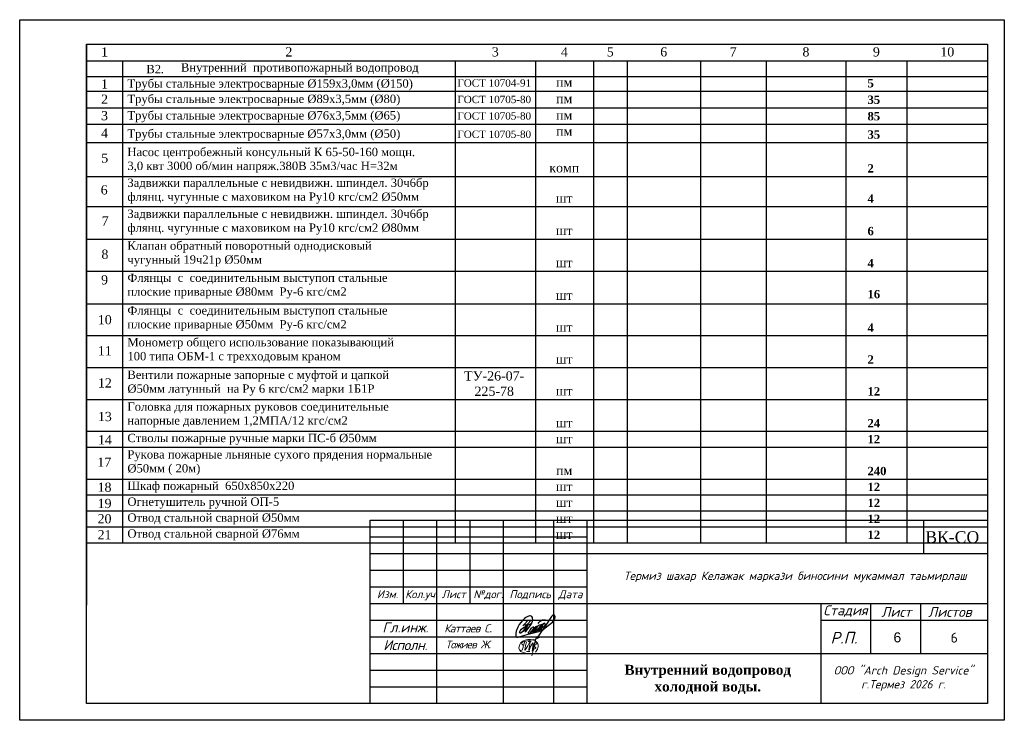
# Model space of a CAD drawing. Header units: inches. Extents: x 8001 to 766003, y -84601 to 563258.
# Tile 117 of 169: x 459026 to 488526, y -34109 to -13109. Entities that reach past the tile are written whole.
import ezdxf

# ---------------------------------------------------------------- set-up
doc = ezdxf.new("R2010")
doc.units = ezdxf.units.IN
doc.header["$MEASUREMENT"] = 0
doc.layers.add('_0', color=7, linetype='Continuous', lineweight=15)
doc.layers.add('ФВС-3', color=7, linetype='Continuous', lineweight=25)
doc.styles.add('MyStyle', font='isocpeur.ttf', dxfattribs={"height": 400})
doc.styles.add('OOO-Kazar', font='txt')
doc.styles.get("Standard").update_dxf_attribs({"font": 'arial.ttf'})

# ---------------------------------------------------------------- blocks, each defined once
blk = doc.blocks.new('керы')
at = {"color": 0}
for p, q in [((17700546, 263059), (17730046, 263059)), ((17700546, 242059), (17700546, 263059)), ((17730046, 263059), (17730046, 242059)), ((17730046, 242059), (17700546, 242059))]:
    blk.add_line(p, q, dxfattribs=at)
blk = doc.blocks.new('gfnfd')
at = {"layer": '_0', "color": 5, "ltscale": 100}
for points in [[(6520817.7, 2413293.9), (6520848.3, 2413293.6)], [(6520801, 2413191.6), (6520834.5, 2413191.6)]]:
    blk.add_lwpolyline(points, dxfattribs=at)
blk.add_arc((6518800.2, 2413812.4), 2051.1, 342.79532, 345.32891, dxfattribs=at)
for points in [[(6520891.3, 2413186), (6520915, 2413229.1), (6520915.3, 2413268.7), (6520745.7, 2413281.4), (6520730.3, 2413208), (6520826.7, 2413172.7)], [(6520765.3, 2413254.6), (6520754.2, 2413268.5), (6520847.3, 2413304.6), (6520939, 2413338.6)], [(6520800.2, 2413285.4), (6520787, 2413204.9), (6520836.4, 2413284.7), (6520823.2, 2413202), (6520865.6, 2413283.3), (6520858, 2413196.4), (6520894.9, 2413321.6), (6520855, 2413150)], [(6520759.5, 2413205.7), (6520745.6, 2413203.3)], [(6520887.9, 2413287.6), (6520900.4, 2413265.9), (6520878.9, 2413249.6), (6520895.2, 2413224), (6520870, 2413212.6), (6520870.2, 2413206.7)]]:
    blk.add_spline(points, degree=3, dxfattribs=at)
blk = doc.blocks.new('rrwerewrewrewrew')
at = {"color": 5}
for points in [[(390507, 558635), (395529, 562210), (397057, 563852), (397766, 564614), (397257, 565308), (395804, 564684), (393930, 562390), (393187, 560845, 0.2425571), (393041, 559580, 0.403283), (393704, 559264), (399431, 563972), (400603, 565962), (400228, 566548), (398635, 565939), (397633, 564795), (395782, 562481), (395782, 560295), (396385, 560295), (399478, 562450), (401915, 565049, 0.0481341), (402290, 566969, 0.1195267), (400636, 565910), (398470, 562543), (398470, 560904), (398892, 560600), (405033, 566245, 0.1215434), (405033, 567557, 0.358457), (404400, 567908, 0.1500372), (402713, 566737), (401915, 565049), (401358, 564455, 0.1033271), (401119, 561843, 0.5753384), (401471, 561164, 0.1529521), (402959, 561934), (404869, 563552), (412161, 569153), (414224, 572291), (414531, 574421), (414044, 575728), (413253, 576151), (412242, 575691), (411129, 574552), (409777, 572512), (406098, 567138), (396979, 553520)], [(387872, 564817), (385461, 560165, 0.5555675), (386382, 560107), (391670, 566719), (392907, 570003, 0.1652467), (392907, 572723, 0.4373519), (390680, 575054, 0.1925367), (387853, 574100), (386571, 573489), (385290, 572586), (383117, 570710), (380078, 566719), (378699, 564105), (377285, 560326), (377078, 559578, 0.0785228), (377003, 555809, 0.2301942), (377694, 554621, 0.0887128), (377781, 554616, 0.0887128), (379419, 554812, 0.0887128), (381084, 555304), (390088, 557920), (399004, 560086), (402154, 561376)], [(387980, 570424), (385421, 567493, 0.2289988), (385508, 566433, 0.4148871), (386276, 566280), (387929, 567230), (391574, 570827), (387929, 567230), (383602, 559965), (381685, 558391), (380818, 558391), (380448, 559062), (380582, 559876), (380932, 560780), (382245, 562139), (384351, 563843), (392166, 568035)], [(398349, 567683, -0.1723995), (399516, 569357, -0.0937472), (402528, 571150, -0.2781187), (405794, 570727)], [(393348, 564247, 0.1582973), (390735, 562114), (389962, 560238), (388831, 559169, 0.4981733), (388831, 558274, 0.2094685), (389828, 557885), (393236, 561652), (394204, 563658, 0.4643233), (393929, 564350), (393348, 564299), (393348, 564247)]]:
    blk.add_lwpolyline(points, format="xyb", dxfattribs=at)
blk.add_lwpolyline([(385421, 567493), (383513, 565557)], dxfattribs=at)

msp = doc.modelspace()

# ---------------------------------------------------------------- linework, layer by layer
at = {"ltscale": 0.1}
for p, q in [((461025.876, -13843.35), (461025.876, -30653.83)), ((461025.876, -13843.35), (488025.876, -13843.35)), ((488025.876, -13842.494), (488025.876, -30653.83)), ((461025.876, -14337.485), (488025.876, -14337.485)), ((462110.404, -14364.878), (462110.404, -28787.613)), ((472073.563, -14364.022), (472073.563, -28787.613)), ((474476.947, -14364.022), (474476.947, -28787.613)), ((476214.801, -14364.022), (476214.801, -28787.613)), ((477224.318, -14364.022), (477224.318, -28787.613)), ((479418.944, -14363.625), (479418.944, -28787.613)), ((481387.579, -14363.625), (481387.579, -28787.613)), ((483776.759, -14363.625), (483776.759, -28787.613)), ((485609.447, -14363.625), (485609.447, -28787.613)), ((461025.876, -14806.582), (488025.876, -14806.582)), ((461025.876, -15253.979), (488025.876, -15253.979)), ((461025.876, -15748.114), (488025.876, -15748.114)), ((461025.876, -16242.248), (488025.876, -16242.248)), ((461025.876, -16791.17), (488025.876, -16791.17)), ((461025.876, -17804.476), (488025.876, -17804.476)), ((461025.876, -18712.672), (488025.876, -18712.672)), ((461025.876, -19684.202), (488025.876, -19684.202)), ((461025.876, -20645.065), (488025.876, -20645.065)), ((461025.876, -21624.38), (488025.876, -21624.38)), ((461025.876, -22579.478), (488025.876, -22579.478)), ((461025.876, -23534.576), (488025.876, -23534.576)), ((461025.876, -24489.674), (488025.876, -24489.674)), ((461025.876, -25444.771), (488025.876, -25444.771)), ((461025.876, -25922.32), (488025.876, -25922.32)), ((461025.876, -26877.418), (488025.876, -26877.418)), ((461025.876, -27354.967), (488025.876, -27354.967)), ((461025.876, -27832.516), (488025.876, -27832.516)), ((461025.876, -28310.065), (488025.876, -28310.065)), ((461025.876, -28787.613), (488025.876, -28787.613))]:
    msp.add_line(p, q, dxfattribs=at)
at = {"color": 0}
for p, q in [((461025.876, -33608.575), (461025.876, -13843.35)), ((488025.876, -13842.494), (488025.876, -33608.575)), ((488025.876, -33608.575), (461025.876, -33608.575))]:
    msp.add_line(p, q, dxfattribs=at)
at = {"linetype": 'Continuous'}
for p, q in [((469525.876, -28108.575), (488025.876, -28108.575)), ((469525.876, -33608.575), (469525.876, -28108.575)), ((470525.876, -30608.575), (470525.876, -28108.575)), ((471525.876, -33608.575), (471525.876, -28108.575)), ((472525.876, -30608.575), (472525.876, -28108.575)), ((473525.876, -33608.575), (473525.876, -28108.575)), ((475025.876, -33608.575), (475025.876, -28108.575)), ((476025.876, -33608.575), (476025.876, -28108.575)), ((476025.876, -29108.575), (488025.876, -29108.575)), ((469525.876, -30108.575), (476025.876, -30108.575)), ((469525.876, -30608.575), (476025.876, -30608.575)), ((476025.876, -30608.575), (488025.876, -30608.575)), ((483025.876, -30608.575), (483025.876, -33608.575)), ((484525.876, -32108.575), (484525.876, -30608.575)), ((486020.038, -32108.575), (486020.038, -30608.575)), ((483025.876, -31108.575), (488025.876, -31108.575)), ((476025.876, -32108.575), (488025.876, -32108.575))]:
    msp.add_line(p, q, dxfattribs=at)
at = {"linetype": 'ByBlock', "ltscale": 0.1}
msp.add_line((486105.876, -28108.575), (486105.876, -29108.575), dxfattribs=at)
at = {"linetype": 'Continuous'}
for points in [[(469525.876, -28608.575), (476025.876, -28608.575)], [(469525.876, -29108.575), (476025.876, -29108.575)], [(469525.876, -29608.575), (476025.876, -29608.575)], [(469525.876, -31108.575), (476025.876, -31108.575)], [(469525.876, -31608.575), (476025.876, -31608.575)], [(469525.876, -32108.575), (476025.876, -32108.575)], [(469525.876, -32608.575), (476025.876, -32608.575)], [(469525.876, -33108.575), (476025.876, -33108.575)]]:
    msp.add_lwpolyline(points, dxfattribs=at)

# ---------------------------------------------------------------- block references
at = {"lineweight": 50}
msp.add_blockref('керы', (-17241520.529, -276167.353), dxfattribs=at)
at = {"color": 6, "xscale": 0.03125, "yscale": 0.03125, "zscale": 0.03125}
msp.add_blockref('rrwerewrewrewrew', (462114.239, -48948.381), dxfattribs=at)
at = {"layer": '_0', "xscale": 3, "yscale": 3, "zscale": 3}
msp.add_blockref('gfnfd', (-19088193.458, -7271624.208), dxfattribs=at)

# ---------------------------------------------------------------- texts
at = {"ltscale": 0.1, "char_height": 275.562, "attachment_point": 5}
for s, insert, width in [('{\\fTimes New Roman|b0|i0|c204|p18;1', (461568.14, -14074.513), 1081.94635), ('{\\fTimes New Roman|b0|i0|c204|p18;2', (467091.984, -14074.513), 9960.57608), ('{\\fTimes New Roman|b0|i0|c204|p18;3', (473275.255, -14074.513), 2400.8014), ('{\\fTimes New Roman|b0|i0|c204|p18;4', (475345.874, -14074.513), 1735.27253), ('{\\fTimes New Roman|b0|i0|c204|p18;5', (476719.56, -14074.513), 1006.93395), ('{\\fTimes New Roman|b0|i0|c204|p18;6', (478321.631, -14074.513), 2192.04381), ('{\\fTimes New Roman|b0|i0|c204|p18;7', (480403.261, -14074.513), 1966.05263), ('{\\fTimes New Roman|b0|i0|c204|p18;8', (482582.169, -14074.513), 2386.59755), ('{\\fTimes New Roman|b0|i0|c204|p18;9', (484693.103, -14074.513), 1830.10608), ('{\\fTimes New Roman|b0|i0|c204|p18;10', (486817.661, -14074.513), 2413.84602), ('{\\fTimes New Roman|b0|i0|c204|p18;1}', (461568.14, -15036.561), 1081.94635), ('{\\fTimes New Roman|b0|i0|c204|p18;\\H0.79667x;ГОСТ \\fTimes New Roman|b0|i0|c161|p18;10704-91\\H1.25522x; \\H0.8333x;   \\C1;  }', (473243.527, -15006.833), 3328.2415), ('{\\fTimes New Roman|b0|i0|c204|p18;пм}', (475341.342, -14979.693), 1735.27253), ('{\\fTimes New Roman|b0|i0|c204|p18;2}', (461568.14, -15492.589), 1081.94635), ('{\\fTimes New Roman|b0|i0|c204|p18;\\H0.79667x;ГОСТ \\fTimes New Roman|b0|i0|c161|p18;1070\\fTimes New Roman|b0|i0|c204|p18;5\\fTimes New Roman|b0|i0|c161|p18;-\\fTimes New Roman|b0|i0|c204|p18;80\\fTimes New Roman|b0|i0|c161|p18;\\H1.25522x; \\H0.8333x;   \\C1;  }', (473243.527, -15500.967), 3328.2415), ('{\\fTimes New Roman|b0|i0|c204|p18;пм}', (475341.342, -15473.828), 1735.27253), ('{\\fTimes New Roman|b0|i0|c204|p18;3}', (461568.14, -15986.723), 1081.94635), ('{\\fTimes New Roman|b0|i0|c204|p18;\\H0.79667x;ГОСТ \\fTimes New Roman|b0|i0|c161|p18;1070\\fTimes New Roman|b0|i0|c204|p18;5\\fTimes New Roman|b0|i0|c161|p18;-\\fTimes New Roman|b0|i0|c204|p18;80\\fTimes New Roman|b0|i0|c161|p18;\\H1.25522x; \\H0.8333x;   \\C1;  }', (473243.527, -15995.102), 3328.2415), ('{\\fTimes New Roman|b0|i0|c204|p18;пм}', (475341.342, -15967.962), 1735.27253), ('{\\fTimes New Roman|b0|i0|c204|p18;4}', (461568.14, -16508.466), 1081.94635), ('{\\fTimes New Roman|b0|i0|c204|p18;\\H0.79667x;ГОСТ \\fTimes New Roman|b0|i0|c161|p18;1070\\fTimes New Roman|b0|i0|c204|p18;5\\fTimes New Roman|b0|i0|c161|p18;-\\fTimes New Roman|b0|i0|c204|p18;80\\fTimes New Roman|b0|i0|c161|p18;\\H1.25522x; \\H0.8333x;   \\C1;  }', (473243.527, -16544.023), 3328.2415), ('{\\fTimes New Roman|b0|i0|c204|p18;пм}', (475341.342, -16451.672), 1735.27253), ('{\\fTimes New Roman|b0|i0|c204|p18;5}', (461574.822, -17259.734), 1081.94635), ('{\\fTimes New Roman|b0|i0|c204|p18;комп}', (475341.342, -17549.515), 1735.27253), ('{\\fTimes New Roman|b0|i0|c204|p18;6}', (461557.009, -18211.731), 1081.94635), ('{\\fTimes New Roman|b0|i0|c204|p18;шт}', (475341.342, -18457.711), 1735.27253), ('{\\fTimes New Roman|b0|i0|c204|p18;7}', (461585.934, -19142.554), 1081.94635), ('{\\fTimes New Roman|b0|i0|c204|p18;шт}', (475341.342, -19429.241), 1735.27253), ('{\\fTimes New Roman|b0|i0|c204|p18;8}', (461578.832, -20138.613), 1081.94635), ('{\\fTimes New Roman|b0|i0|c204|p18;шт}', (475341.342, -20390.104), 1735.27253), ('{\\fTimes New Roman|b0|i0|c204|p18;9}', (461568.14, -20907.541), 1081.94635), ('{\\fTimes New Roman|b0|i0|c204|p18;шт}', (475341.342, -21369.419), 1735.27253), ('{\\fTimes New Roman|b0|i0|c204|p18;10}', (461575.3, -22102.542), 1081.94635), ('{\\fTimes New Roman|b0|i0|c204|p18;шт}', (475341.342, -22324.517), 1735.27253), ('{\\fTimes New Roman|b0|i0|c204|p18;11}', (461575.3, -23031.444), 1081.94635), ('{\\fTimes New Roman|b0|i0|c204|p18;шт}', (475341.342, -23279.615), 1735.27253), ('{\\fTimes New Roman|b0|i0|c204|p18;12}', (461577.877, -23996.416), 1081.94635), ('{\\fTimes New Roman|b0|i0|c204|p18;ТУ-26-07- 225-78\\fTimes New Roman|b0|i0|c238|p18;  }', (473243.527, -24017.641), 2111.17509), ('{\\fTimes New Roman|b0|i0|c204|p18;шт}', (475341.342, -24234.713), 1735.27253), ('{\\fTimes New Roman|b0|i0|c204|p18;13}', (461577.877, -25004.584), 1081.94635), ('{\\fTimes New Roman|b0|i0|c204|p18;шт}', (475341.342, -25189.81), 1735.27253), ('{\\fTimes New Roman|b0|i0|c204|p18;14}', (461577.877, -25700.624), 1081.94635), ('{\\fTimes New Roman|b0|i0|c204|p18;шт}', (475341.342, -25667.359), 1735.27253), ('{\\fTimes New Roman|b0|i0|c204|p18;17}', (461561.071, -26372.611), 1081.94635), ('{\\fTimes New Roman|b0|i0|c204|p18;пм}', (475341.342, -26622.457), 1735.27253), ('{\\fTimes New Roman|b0|i0|c204|p18;18}', (461568.14, -27124.082), 1081.94635), ('{\\fTimes New Roman|b0|i0|c204|p18;шт}', (475341.342, -27100.006), 1735.27253), ('{\\fTimes New Roman|b0|i0|c204|p18;19}', (461568.14, -27610.683), 1081.94635), ('{\\fTimes New Roman|b0|i0|c204|p18;шт}', (475341.342, -27577.555), 1735.27253), ('{\\fTimes New Roman|b0|i0|c204|p18;20}', (461568.14, -28068.556), 1081.94635), ('{\\fTimes New Roman|b0|i0|c204|p18;шт}', (475341.342, -28055.104), 1735.27253), ('{\\fTimes New Roman|b0|i0|c204|p18;21}', (461568.14, -28546.105), 1081.94635), ('{\\fTimes New Roman|b0|i0|c204|p18;шт}', (475341.342, -28532.653), 1735.27253)]:
    msp.add_mtext(s, dxfattribs=dict(at, insert=insert, width=width))
at = {"color": 0, "char_height": 250, "attachment_point": 1}
for s, insert, width in [('{\\fTimes New Roman|b0|i0|c204|p18;Внутренний  противопожарный водопровод }', (463857.614, -14414.754), 10553.56956), ('{\\fTimes New Roman|b0|i0|c204|p18;В2\\fTimes New Roman|b0|i1|c204|p18;.}', (462821.102, -14463.44), 585.26388)]:
    msp.add_mtext(s, dxfattribs=dict(at, insert=insert, width=width))
for s, insert, char_height, width, attachment_point in [('{\\fTimes New Roman|b0|i0|c204|p18;Трубы стальные электросварные %%C159х3,0мм (%%C150)}', (462253.227, -14894.68), 250, 8764.19851, 1), ('{\\fTimes New Roman|b1|i0|c204|p18;5}', (484427.865, -14888.578), 250, 556.06417, 1), ('{\\fTimes New Roman|b0|i0|c204|p18;Трубы стальные электросварные %%C89х3,5мм (%%C80)}', (462253.227, -15356.359), 250, 8764.19851, 1), ('{\\fTimes New Roman|b1|i0|c204|p18;35}', (484427.865, -15382.712), 250, 556.06417, 1), ('{\\fTimes New Roman|b0|i0|c204|p18;Трубы стальные электросварные %%C76х3,5мм (%%C65)}', (462253.227, -15850.494), 250, 8764.19851, 1), ('{\\fTimes New Roman|b1|i0|c204|p18;85}', (484427.865, -15876.847), 250, 556.06417, 1), ('{\\fTimes New Roman|b0|i0|c204|p18;Трубы стальные электросварные %%C57х3,0мм (%%C50)}', (462253.227, -16399.415), 250, 8764.19851, 1), ('{\\fTimes New Roman|b1|i0|c204|p18;35}', (484427.865, -16425.768), 250, 556.06417, 1), ('{\\fTimes New Roman|b0|i0|c204|p18;Насос центробежный консульный К 65\\fTimes New Roman|b0|i0|c186|p18;-\\fTimes New Roman|b0|i0|c204|p18;50\\fTimes New Roman|b0|i0|c186|p18;-\\fTimes New Roman|b0|i0|c204|p18;160\\fTimes New Roman|b0|i0|c186|p18; \\fTimes New Roman|b0|i0|c204|p18;мощн\\fTimes New Roman|b0|i0|c186|p18;. \\fTimes New Roman|b0|i0|c204|p18;3,0\\fTimes New Roman|b0|i0|c186|p18; \\fTimes New Roman|b0|i0|c204|p18;квт \\fTimes New Roman|b0|i0|c186|p18;3000 \\fTimes New Roman|b0|i0|c204|p18;об\\fTimes New Roman|b0|i0|c186|p18;/\\fTimes New Roman|b0|i0|c204|p18;мин напряж\\fTimes New Roman|b0|i0|c186|p18;.380\\fTimes New Roman|b0|i0|c204|p18;В 35м\\fTimes New Roman|b0|i0|c186|p18;3/\\fTimes New Roman|b0|i0|c204|p18;час Н=32м}', (462253.227, -16948.337), 250, 8764.19851, 1), ('{\\fTimes New Roman|b1|i0|c204|p18;2}', (484427.865, -17439.075), 250, 556.06417, 1), ('{\\fTimes New Roman|b0|i0|c204|p18;Задвижки параллельные с невидвижн\\fTimes New Roman|b0|i0|c0|p18;. \\fTimes New Roman|b0|i0|c204|p18;шпиндел\\fTimes New Roman|b0|i0|c0|p18;. 30\\fTimes New Roman|b0|i0|c204|p18;ч\\fTimes New Roman|b0|i0|c0|p18;6\\fTimes New Roman|b0|i0|c204|p18;бр флянц. чугунные с маховиком на Ру\\fTimes New Roman|b0|i0|c238|p18;10 \\fTimes New Roman|b0|i0|c204|p18;кгс\\fTimes New Roman|b0|i0|c238|p18;/\\fTimes New Roman|b0|i0|c204|p18;см\\fTimes New Roman|b0|i0|c238|p18;2\\fTimes New Roman|b0|i0|c204|p18; \\fTimes New Roman|b0|i0|c238|p18;%%C\\fTimes New Roman|b0|i0|c204|p18;5\\fTimes New Roman|b0|i0|c238|p18;0\\fTimes New Roman|b0|i0|c204|p18;мм\\fTimes New Roman|b0|i0|c238|p18;     \\fTimes New Roman|b0|i0|c204|p18; }', (462253.227, -17871.325), 250, 9837.13883, 1), ('{\\fTimes New Roman|b1|i0|c204|p18;4}', (484427.865, -18347.27), 250, 556.06417, 1), ('{\\fTimes New Roman|b0|i0|c204|p18;Задвижки параллельные с невидвижн. шпиндел. 30ч6бр флянц. чугунные с маховиком на Ру\\fTimes New Roman|b0|i0|c238|p18;10 \\fTimes New Roman|b0|i0|c204|p18;кгс\\fTimes New Roman|b0|i0|c238|p18;/\\fTimes New Roman|b0|i0|c204|p18;см\\fTimes New Roman|b0|i0|c238|p18;2\\fTimes New Roman|b0|i0|c204|p18; \\fTimes New Roman|b0|i0|c238|p18;%%C\\fTimes New Roman|b0|i0|c204|p18;8\\fTimes New Roman|b0|i0|c238|p18;0\\fTimes New Roman|b0|i0|c204|p18;мм\\fTimes New Roman|b0|i0|c238|p18;     \\fTimes New Roman|b0|i0|c204|p18; }', (462253.227, -18800.537), 250, 9837.13883, 1), ('{\\fTimes New Roman|b1|i0|c204|p18;6}', (484427.865, -19318.801), 250, 556.06417, 1), ('{\\fTimes New Roman|b0|i0|c204|p18;Клапан обратный поворотный однодисковый чугунный 19ч21р\\fTimes New Roman|b0|i0|c238|p18; %%C\\fTimes New Roman|b0|i0|c204|p18;50мм\\fTimes New Roman|b0|i0|c238|p18;     \\fTimes New Roman|b0|i0|c204|p18; }', (462253.227, -19755.634), 250, 8462.47685, 1), ('{\\fTimes New Roman|b1|i0|c204|p18;4}', (484427.865, -20279.664), 250, 556.06417, 1), ('{\\fTimes New Roman|b0|i0|c204|p18;Флянцы  с  соединительным выступоп стальные плоские приварные %%C80мм  Ру-6 кгс/см2}', (462253.227, -20716.497), 250, 8462.47685, 1), ('{\\fTimes New Roman|b1|i0|c204|p18;16}', (484427.865, -21210.218), 250, 556.06417, 1), ('{\\fTimes New Roman|b0|i0|c204|p18;Флянцы  с  соединительным выступоп стальные плоские приварные %%C50мм  Ру-6 кгс/см2}', (462253.227, -21695.813), 250, 8462.47685, 1), ('{\\fTimes New Roman|b1|i0|c204|p18;4}', (484427.865, -22214.076), 250, 556.06417, 1), ('{\\fTimes New Roman|b0|i0|c204|p18;Монометр общего использование показывающий 100 типа ОБМ-1 с трехходовым краном}', (462253.227, -22650.91), 250, 8462.47685, 1), ('{\\fTimes New Roman|b1|i0|c204|p18;2}', (484427.865, -23169.174), 250, 556.06417, 1), ('{\\fTimes New Roman|b0|i0|c204|p18;Вентили пожарные запорные с муфтой и цапкой %%C50мм латунный  на Ру 6 кгс/см2 марки 1Б1Р}', (462253.227, -23625.023), 250, 8462.47685, 1), ('{\\fTimes New Roman|b1|i0|c204|p18;12}', (484427.865, -24124.272), 250, 556.06417, 1), ('{\\fTimes New Roman|b0|i0|c204|p18;Головка для пожарных руковов соединительные напорные давлением 1,2МПА/12 кгс/см2}', (462253.227, -24580.121), 250, 8462.47685, 1), ('{\\fTimes New Roman|b1|i0|c204|p18;24}', (484427.865, -25079.37), 250, 556.06417, 1), ('{\\fTimes New Roman|b0|i0|c204|p18;Стволы пожарные ручные марки ПС-б %%C50мм}', (462253.227, -25519.92), 250, 8764.19851, 1), ('{\\fTimes New Roman|b1|i0|c204|p18;12}', (484427.865, -25556.919), 250, 556.06417, 1), ('{\\fTimes New Roman|b0|i0|c204|p18;Рукова пожарные льняные сухого прядения нормальные %%C50мм ( 20м)}', (462253.227, -26012.767), 250, 9418.51237, 1), ('{\\fTimes New Roman|b1|i0|c204|p18;240}', (484427.865, -26512.016), 250, 556.06417, 1), ('{\\fTimes New Roman|b0|i0|c204|p18;Шкаф пожарный  650х850х220 }', (462253.227, -26952.567), 250, 8764.19851, 1), ('{\\fTimes New Roman|b1|i0|c204|p18;12}', (484427.865, -26989.565), 250, 556.06417, 1), ('{\\fTimes New Roman|b0|i0|c204|p18;Огнетушитель ручной ОП\\fTimes New Roman|b0|i0|c0|p18;-5}', (462253.227, -27430.116), 250, 8764.19851, 1), ('{\\fTimes New Roman|b1|i0|c204|p18;12}', (484427.865, -27467.114), 250, 556.06417, 1), ('{\\fTimes New Roman|b0|i0|c204|p18;Отвод стальной сварной \\fTimes New Roman|b0|i0|c186|p18;%%C\\fTimes New Roman|b0|i0|c204|p18;50мм  \\fTimes New Roman|b0|i0|c238|p18;                       }', (462253.227, -27907.665), 250, 8764.19851, 1), ('{\\fTimes New Roman|b1|i0|c204|p18;12}', (484427.865, -27944.663), 250, 556.06417, 1), ('{\\fTimes New Roman|b0|i0|c204|p18;Отвод стальной сварной \\fTimes New Roman|b0|i0|c186|p18;%%C\\fTimes New Roman|b0|i0|c204|p18;76мм  \\fTimes New Roman|b0|i0|c238|p18;                       }', (462253.227, -28385.214), 250, 8764.19851, 1), ('{\\fTimes New Roman|b1|i0|c204|p18;12}', (484427.865, -28422.212), 250, 556.06417, 1), ('{\\fISOCPEUR|b0|i1|c204|p34;\\T0.9;Каттаев С}.', (471745.876, -31353.261), 240, 2180, 4), ('{\\fTimes New Roman|b1|i0|c204|p18;Внутренний водопровод холодной воды.}', (479641.5, -32444.5), 300, 5858.13217, 2)]:
    msp.add_mtext(s, dxfattribs=dict(insert=insert, char_height=char_height, width=width, attachment_point=attachment_point))
at = {"insert": (486158.782, -28441.539), "char_height": 350, "attachment_point": 1}
msp.add_mtext('{\\fTimes New Roman|b0|i0|c204|p18;ВК-СО}', dxfattribs=at)
at = {"color": 5, "lineweight": 30, "ltscale": 20, "insert": (485204.477, -31472.455), "char_height": 300, "attachment_point": 1}
msp.add_mtext_dynamic_manual_height_columns('{\\C256;6}', width=300, gutter_width=1250, heights=[0], dxfattribs=at)
at = {"insert": (486915.971, -31480.765), "char_height": 300, "attachment_point": 1, "style": 'MyStyle'}
msp.add_mtext_dynamic_manual_height_columns('6', width=968.8472, gutter_width=1250, heights=[0], dxfattribs=at)
at = {"layer": 'ФВС-3', "linetype": 'Continuous', "lineweight": 5, "style": 'OOO-Kazar'}
for s, insert, char_height, attachment_point in [('{\\fISOCPEUR|b0|i1|c204|p34;Термиз шахар Келажак маркази биносини мукаммал таьмирлаш\\P  }', (482260.309, -30385.403), 250, 8), ('{\\fISOCPEUR|b0|i1|c204|p34;Изм.}', (470045.232, -30208.146), 240, 2), ('{\\fISOCPEUR|b0|i1|c204|p34;Кол.уч.}', (471057.267, -30208.146), 240, 2), ('{\\fISOCPEUR|b0|i1|c204|p34;Лист}', (472029.365, -30208.146), 240, 2), ('{\\fISOCPEUR|b0|i1|c204|p34;№дог.}', (473065.257, -30208.146), 240, 2), ('{\\fISOCPEUR|b0|i1|c204|p34;Подпись}', (474322.342, -30208.146), 240, 2), ('{\\fISOCPEUR|b0|i1|c204|p34;Дата}', (475526.984, -30208.146), 240, 2), ('{\\fISOCPEUR|b0|i1|c204|p34;Стадия}', (483767.012, -31008.575), 300, 8), ('{\\fISOCPEUR|b0|i1|c204|p34;Лист }', (485291.232, -31008.575), 300, 8), ('{\\fISOCPEUR|b0|i1|c204|p34;Листов }', (486895.239, -31008.575), 300, 8), ('{\\fISOCPEUR|b0|i1|c204|p34;Р.П.}', (483721.744, -31808.575), 350, 8), ('{\\fISOCPEUR|b0|i1|c204|p34;\\T0.95;Исполн.}', (470577.733, -31704.827), 300, 2), ('{\\fISOCPEUR|b0|i1|c204|p34;\\T0.9;Тожиев Ж.}', (472460.689, -31721.806), 230, 2), ('{\\fISOCPEUR|b0|i1|c204|p34;ООО "Arch Design Service"\\Pг.Термез 20\\fISOCPEUR|b0|i1|c0|p34;26\\fISOCPEUR|b0|i1|c204|p34; г.\\P  }', (485504.768, -33637.423), 250, 8)]:
    msp.add_mtext(s, dxfattribs=dict(at, insert=insert, char_height=char_height, attachment_point=attachment_point))
at = {"layer": 'ФВС-3', "color": 0, "linetype": 'Continuous', "lineweight": 5, "insert": (470580.119, -31176.482), "char_height": 300, "attachment_point": 2, "style": 'OOO-Kazar'}
msp.add_mtext('{\\fISOCPEUR|b0|i1|c204|p34;\\C256;Гл.инж.}', dxfattribs=at)

doc.saveas('drawing.dxf')
